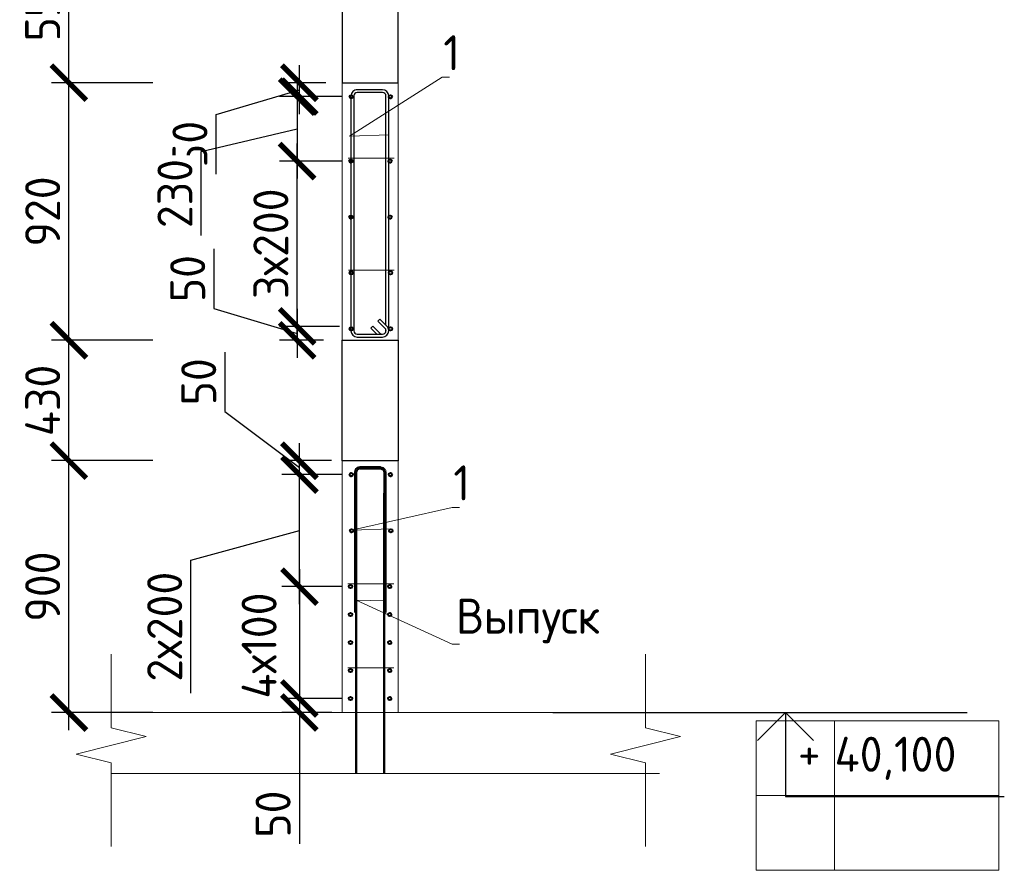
# Model space of a CAD drawing. Header units: millimetres. Extents: x 247266 to 730847, y -636031 to 10052.
# Tile 160 of 196: x 565780 to 572814, y -262165 to -256088. Entities that reach past the tile are written whole.
import ezdxf
from ezdxf import colors
from ezdxf.entities.mleader import LeaderData, LeaderLine
from ezdxf.math import Vec2, Vec3

# ---------------------------------------------------------------- set-up
doc = ezdxf.new("R2010")
doc.units = ezdxf.units.MM
for name, color, linetype, lineweight in [('AF_Stena', 7, 'Continuous', 18), ('KR_Fundament', 7, 'Continuous', 18), ('RAZMER', 7, 'Continuous', 15), ('Арм_хомуты', 7, 'Continuous', 18), ('Арм_шпильки', 7, 'Continuous', 18), ('Армирование', 7, 'Continuous', 40), ('АрмСтер', 7, 'Continuous', 50), ('АС-Таблицы', 7, 'Continuous', 20), ('отметки', 7, 'Continuous', 18), ('подоснова', 7, 'Continuous', 5)]:
    doc.layers.add(name, color=color, linetype=linetype, lineweight=lineweight)
doc.layers.add('РАЗМЕРЫ', color=7, linetype='Continuous')
doc.styles.add('GOST 2.304', font='CS_Gost2304.shx')
doc.styles.add('GOST-2.304_Type-B', font='GOST_Common.ttf')
doc.styles.add('ГОСТ', font='GOST_Common.ttf')
doc.dimstyles.new('мой 25', dxfattribs={"dimscale": 100, "dimtxt": 2.5, "dimasz": 2.5, "dimexe": 1.25, "dimexo": 0.625, "dimtad": 1, "dimdec": 0, "dimlfac": 0.5, "dimtxsty": 'GOST-2.304_Type-B', "dimblk": 'ARCHTICK', "dimcen": 2.5, "dimdle": 1.25, "dimaunit": 1, "dimadec": 1, "dimazin": 2, "dimtfac": 1, "dimtdec": 0, "dimtmove": 1, "dimatfit": 3, "dimfxl": 6, "dimfxlon": 1, "dimtfill": 1, "dimlwd": -1, "dimlwe": -1, "dimarcsym": 0})

# ---------------------------------------------------------------- blocks, each defined once
blk = doc.blocks.new('_ArchTick')
at = {"color": 0, "linetype": 'ByBlock', "const_width": 0.15}
blk.add_lwpolyline([(-0.5, -0.5), (0.5, 0.5)], dxfattribs=at)
blk = doc.blocks.new('*D966')
at = {"layer": 'DEFPOINTS', "color": 0, "ltscale": 100}
for p in [(568143.2, -260138.7), (567778, -260938.7), (568143.2, -260938.7)]:
    blk.add_point(p, dxfattribs=at)
at = {"layer": 'РАЗМЕРЫ', "color": 0, "linetype": 'Continuous'}
for p, q in [((567778, -260013.7), (567778, -261063.7)), ((568080.7, -260138.7), (567653, -260138.7)), ((568080.7, -260938.7), (567653, -260938.7))]:
    blk.add_line(p, q, dxfattribs=at)
at = {"layer": 'РАЗМЕРЫ', "color": 0, "ltscale": 100, "xscale": 250, "yscale": 250, "zscale": 250}
for p, rotation in [((567778, -260138.7), 90), ((567778, -260938.7), 270)]:
    blk.add_blockref('_ArchTick', p, dxfattribs=dict(at, rotation=rotation))
at = {"layer": 'РАЗМЕРЫ', "color": 0, "lineweight": 0, "ltscale": 100, "insert": (567490.5, -260559.7), "char_height": 250, "attachment_point": 5, "rotation": 90, "style": 'GOST-2.304_Type-B', "bg_fill": 3, "box_fill_scale": 1.1, "bg_fill_color": 256, "bg_fill_true_color": 13158600, "bg_fill_transparency": 0}
blk.add_mtext('4х100', dxfattribs=at)
blk = doc.blocks.new('*D967')
at = {"layer": 'DEFPOINTS', "color": 0, "ltscale": 100}
for p in [(568143.2, -260938.7), (567778, -261038.7), (568072.5, -261038.7)]:
    blk.add_point(p, dxfattribs=at)
at = {"layer": 'РАЗМЕРЫ', "color": 0, "linetype": 'Continuous'}
for p, q in [((567778, -260813.7), (567778, -261163.7)), ((568080.7, -260938.7), (567653, -260938.7)), ((568010, -261038.7), (567653, -261038.7)), ((567778, -261038.7), (567778, -261976.6))]:
    blk.add_line(p, q, dxfattribs=at)
at = {"layer": 'РАЗМЕРЫ', "color": 0, "ltscale": 100, "xscale": 250, "yscale": 250, "zscale": 250}
for p, rotation in [((567778, -260938.7), 270), ((567778, -261038.7), 90)]:
    blk.add_blockref('_ArchTick', p, dxfattribs=dict(at, rotation=rotation))
at = {"layer": 'РАЗМЕРЫ', "color": 0, "lineweight": 0, "ltscale": 100, "insert": (567590.3, -261763.9), "char_height": 250, "attachment_point": 5, "rotation": 90, "style": 'GOST-2.304_Type-B', "bg_fill": 3, "box_fill_scale": 1.1, "bg_fill_color": 256, "bg_fill_true_color": 13158600, "bg_fill_transparency": 0}
blk.add_mtext('50', dxfattribs=at)
blk = doc.blocks.new('*U192')
at = {"color": 0, "linetype": 'ByBlock', "lineweight": -2}
for p, q in [((-109.1, 25.4), (-105.5, 1027)), ((-95.5, 1026.9), (-105.5, 1027)), ((-99.1, 25.4), (-95.5, 1026.9)), ((99.3, 24.6), (103, 1026.2)), ((103, 1026.2), (113, 1026.2)), ((109.3, 24.6), (113, 1026.2)), ((-108, 16.3), (-109.1, 25.4)), ((-104.5, 7.9), (-108, 16.3)), ((-99, 0.6), (-104.5, 7.9)), ((-98.3, 18.9), (-99.1, 25.4)), ((-91.7, -5), (-99, 0.6)), ((-95.8, 12.9), (-98.3, 18.9)), ((-91.9, 7.7), (-95.8, 12.9)), ((-86.7, 3.7), (-91.9, 7.7)), ((-80.7, 1.1), (-86.7, 3.7)), ((-74.2, 0.3), (-80.7, 1.1)), ((-74.2, 0.3), (74.2, -0.3)), ((74.2, -0.3), (80.7, 0.6)), ((80.7, 0.6), (86.7, 3)), ((86.7, 3), (91.9, 7)), ((91.9, 7), (95.9, 12.1)), ((95.9, 12.1), (98.4, 18.2)), ((98.4, 18.2), (99.3, 24.6)), ((99, -0.1), (104.5, 7.1)), ((104.5, 7.1), (108.1, 15.5)), ((108.1, 15.5), (109.3, 24.6)), ((-83.3, -8.5), (-91.7, -5)), ((-74.2, -9.7), (-83.3, -8.5)), ((74.2, -10.3), (-74.2, -9.7)), ((74.2, -10.3), (83.2, -9.1)), ((83.2, -9.1), (91.7, -5.6)), ((91.7, -5.6), (99, -0.1))]:
    blk.add_line(p, q, dxfattribs=at)
at = {"style": 'GOST 2.304', "oblique": 15, "flags": 9}
for tag, p in [('ПОЗИЦИЯ', (1065.8, -185)), ('ДИАМЕТР', (1066.1, -189.3)), ('КЛАСС', (1066.4, -193.8)), ('ДЛИНА', (1066.9, -198.6)), ('МАССА', (1067.1, -203.9))]:
    blk.add_attdef(tag, p, '', height=2.5, dxfattribs=at)
blk = doc.blocks.new('*D896')
at = {"layer": 'DEFPOINTS', "color": 0, "ltscale": 100}
for p in [(567778, -259338.5), (568006.5, -259338.5), (568143.2, -260138.7)]:
    blk.add_point(p, dxfattribs=at)
at = {"layer": 'РАЗМЕРЫ', "color": 0, "linetype": 'Continuous'}
for p, q in [((567778, -260263.7), (567778, -259213.5)), ((567944, -259338.5), (567653, -259338.5)), ((567003.5, -259949.4), (567778, -259738.6)), ((567003.5, -260900.3), (567003.5, -259949.4)), ((568080.7, -260138.7), (567653, -260138.7))]:
    blk.add_line(p, q, dxfattribs=at)
at = {"layer": 'РАЗМЕРЫ', "color": 0, "ltscale": 100, "xscale": 250, "yscale": 250, "zscale": 250}
for p, rotation in [((567778, -259338.5), 90), ((567778, -260138.7), 270)]:
    blk.add_blockref('_ArchTick', p, dxfattribs=dict(at, rotation=rotation))
at = {"layer": 'РАЗМЕРЫ', "color": 0, "lineweight": 0, "ltscale": 100, "insert": (566815.9, -260424.8), "char_height": 250, "attachment_point": 5, "rotation": 90, "style": 'GOST-2.304_Type-B', "bg_fill": 3, "box_fill_scale": 1.1, "bg_fill_color": 256, "bg_fill_true_color": 13158600, "bg_fill_transparency": 0}
blk.add_mtext('2х200', dxfattribs=at)
blk = doc.blocks.new('*D897')
at = {"layer": 'DEFPOINTS', "color": 0, "ltscale": 100}
for p in [(567778, -259238.7), (568071.2, -259238.7), (568148.6, -259338.5)]:
    blk.add_point(p, dxfattribs=at)
at = {"layer": 'РАЗМЕРЫ', "color": 0, "linetype": 'Continuous'}
for p, q in [((567246.7, -258462.4), (567246.7, -258887.7)), ((567246.7, -258887.7), (567778, -259288.6)), ((567778, -259463.5), (567778, -259113.7)), ((568008.7, -259238.7), (567653, -259238.7)), ((568086.1, -259338.5), (567653, -259338.5))]:
    blk.add_line(p, q, dxfattribs=at)
at = {"layer": 'РАЗМЕРЫ', "color": 0, "ltscale": 100, "xscale": 250, "yscale": 250, "zscale": 250}
for p, rotation in [((567778, -259238.7), 270), ((567778, -259338.5), 90)]:
    blk.add_blockref('_ArchTick', p, dxfattribs=dict(at, rotation=rotation))
at = {"layer": 'РАЗМЕРЫ', "color": 0, "lineweight": 0, "ltscale": 100, "insert": (567059.1, -258675.1), "char_height": 250, "attachment_point": 5, "rotation": 90, "style": 'GOST-2.304_Type-B', "bg_fill": 3, "box_fill_scale": 1.1, "bg_fill_color": 256, "bg_fill_true_color": 13158600, "bg_fill_transparency": 0}
blk.add_mtext('50', dxfattribs=at)
blk = doc.blocks.new('_None')
blk = doc.blocks.new('*D991')
at = {"layer": 'DEFPOINTS', "color": 0, "ltscale": 100}
for p in [(566131.8, -259238.7), (566731.8, -259238.7), (567382.1, -261038.7)]:
    blk.add_point(p, dxfattribs=at)
at = {"layer": 'РАЗМЕРЫ', "color": 0, "linetype": 'Continuous'}
for p, q in [((566131.8, -261163.7), (566131.8, -259113.7)), ((566669.3, -259238.7), (566006.8, -259238.7)), ((566731.8, -261038.7), (566006.8, -261038.7))]:
    blk.add_line(p, q, dxfattribs=at)
at = {"layer": 'РАЗМЕРЫ', "color": 0, "ltscale": 100, "xscale": 250, "yscale": 250, "zscale": 250}
for p, rotation in [((566131.8, -259238.7), 90), ((566131.8, -261038.7), 270)]:
    blk.add_blockref('_ArchTick', p, dxfattribs=dict(at, rotation=rotation))
at = {"layer": 'РАЗМЕРЫ', "color": 0, "lineweight": 0, "ltscale": 100, "insert": (565944.2, -260138.7), "char_height": 250, "attachment_point": 5, "rotation": 90, "style": 'GOST-2.304_Type-B', "bg_fill": 3, "box_fill_scale": 1.1, "bg_fill_color": 256, "bg_fill_true_color": 13158600, "bg_fill_transparency": 0}
blk.add_mtext('900', dxfattribs=at)
blk = doc.blocks.new('*D950')
at = {"layer": 'DEFPOINTS', "color": 0, "ltscale": 100}
for p in [(566131.8, -258378.7), (568083.2, -258378.7), (567190.3, -259238.7)]:
    blk.add_point(p, dxfattribs=at)
at = {"layer": 'РАЗМЕРЫ', "color": 0, "linetype": 'Continuous'}
for p, q in [((566131.8, -259363.7), (566131.8, -258253.7)), ((566731.8, -258378.7), (566006.8, -258378.7)), ((566731.8, -259238.7), (566006.8, -259238.7))]:
    blk.add_line(p, q, dxfattribs=at)
at = {"layer": 'РАЗМЕРЫ', "color": 0, "ltscale": 100, "xscale": 250, "yscale": 250, "zscale": 250}
for p, rotation in [((566131.8, -258378.7), 90), ((566131.8, -259238.7), 270)]:
    blk.add_blockref('_ArchTick', p, dxfattribs=dict(at, rotation=rotation))
at = {"layer": 'РАЗМЕРЫ', "color": 0, "lineweight": 0, "ltscale": 100, "insert": (565944.2, -258808.7), "char_height": 250, "attachment_point": 5, "rotation": 90, "style": 'GOST-2.304_Type-B', "bg_fill": 3, "box_fill_scale": 1.1, "bg_fill_color": 256, "bg_fill_true_color": 13158600, "bg_fill_transparency": 0}
blk.add_mtext('430', dxfattribs=at)
blk = doc.blocks.new('*D992')
at = {"layer": 'DEFPOINTS', "color": 0, "ltscale": 100}
for p in [(566131.8, -255438.7), (568083.2, -255438.7), (568083.2, -256538.7)]:
    blk.add_point(p, dxfattribs=at)
at = {"layer": 'РАЗМЕРЫ', "color": 0, "linetype": 'Continuous'}
for p, q in [((566131.8, -256663.7), (566131.8, -255313.7)), ((566731.8, -255438.7), (566006.8, -255438.7)), ((566731.8, -256538.7), (566006.8, -256538.7))]:
    blk.add_line(p, q, dxfattribs=at)
at = {"layer": 'РАЗМЕРЫ', "color": 0, "ltscale": 100, "xscale": 250, "yscale": 250, "zscale": 250}
for p, rotation in [((566131.8, -255438.7), 90), ((566131.8, -256538.7), 270)]:
    blk.add_blockref('_ArchTick', p, dxfattribs=dict(at, rotation=rotation))
at = {"layer": 'РАЗМЕРЫ', "color": 0, "lineweight": 0, "ltscale": 100, "insert": (565944.2, -255988.7), "char_height": 250, "attachment_point": 5, "rotation": 90, "style": 'GOST-2.304_Type-B', "bg_fill": 3, "box_fill_scale": 1.1, "bg_fill_color": 256, "bg_fill_true_color": 13158600, "bg_fill_transparency": 0}
blk.add_mtext('550', dxfattribs=at)
blk = doc.blocks.new('*D935')
at = {"layer": 'DEFPOINTS', "color": 0, "ltscale": 100}
for p in [(567778, -256538.7), (568029.2, -256538.7), (568144.1, -256638)]:
    blk.add_point(p, dxfattribs=at)
at = {"layer": 'РАЗМЕРЫ', "color": 0, "linetype": 'Continuous'}
for p, q in [((567778, -256763), (567778, -256413.7)), ((567966.7, -256538.7), (567653, -256538.7)), ((567183.8, -256766.6), (567778, -256588.4)), ((568081.6, -256638), (567653, -256638)), ((567183.8, -257191.9), (567183.8, -256766.6))]:
    blk.add_line(p, q, dxfattribs=at)
at = {"layer": 'РАЗМЕРЫ', "color": 0, "ltscale": 100, "xscale": 250, "yscale": 250, "zscale": 250}
for p, rotation in [((567778, -256538.7), 270), ((567778, -256638), 90)]:
    blk.add_blockref('_ArchTick', p, dxfattribs=dict(at, rotation=rotation))
at = {"layer": 'РАЗМЕРЫ', "color": 0, "lineweight": 0, "ltscale": 100, "insert": (566996.2, -256979.2), "char_height": 250, "attachment_point": 5, "rotation": 90, "style": 'GOST-2.304_Type-B', "bg_fill": 3, "box_fill_scale": 1.1, "bg_fill_color": 256, "bg_fill_true_color": 13158600, "bg_fill_transparency": 0}
blk.add_mtext('50', dxfattribs=at)
blk = doc.blocks.new('*D936')
at = {"layer": 'DEFPOINTS', "color": 0, "ltscale": 100}
for p in [(568128, -258279.5), (567761.9, -258378.7), (568013.2, -258378.7)]:
    blk.add_point(p, dxfattribs=at)
at = {"layer": 'РАЗМЕРЫ', "color": 0, "linetype": 'Continuous'}
for p, q in [((567167.8, -257725.6), (567167.8, -258150.9)), ((567167.8, -258150.9), (567761.9, -258329.1)), ((567761.9, -258154.5), (567761.9, -258503.7)), ((568065.5, -258279.5), (567636.9, -258279.5)), ((567950.7, -258378.7), (567636.9, -258378.7))]:
    blk.add_line(p, q, dxfattribs=at)
at = {"layer": 'РАЗМЕРЫ', "color": 0, "ltscale": 100, "xscale": 250, "yscale": 250, "zscale": 250}
for p, rotation in [((567761.9, -258279.5), 270), ((567761.9, -258378.7), 90)]:
    blk.add_blockref('_ArchTick', p, dxfattribs=dict(at, rotation=rotation))
at = {"layer": 'РАЗМЕРЫ', "color": 0, "lineweight": 0, "ltscale": 100, "insert": (566980.2, -257938.2), "char_height": 250, "attachment_point": 5, "rotation": 90, "style": 'GOST-2.304_Type-B', "bg_fill": 3, "box_fill_scale": 1.1, "bg_fill_color": 256, "bg_fill_true_color": 13158600, "bg_fill_transparency": 0}
blk.add_mtext('50', dxfattribs=at)
blk = doc.blocks.new('*D937')
at = {"layer": 'DEFPOINTS', "color": 0, "ltscale": 100}
for p in [(567761.9, -257098.6), (568146.4, -257098.6), (568034, -258279.5)]:
    blk.add_point(p, dxfattribs=at)
at = {"layer": 'РАЗМЕРЫ', "color": 0, "linetype": 'Continuous'}
for p, q in [((567761.9, -258404.5), (567761.9, -256973.6)), ((568083.9, -257098.6), (567636.9, -257098.6)), ((567971.5, -258279.5), (567636.9, -258279.5))]:
    blk.add_line(p, q, dxfattribs=at)
at = {"layer": 'РАЗМЕРЫ', "color": 0, "ltscale": 100, "xscale": 250, "yscale": 250, "zscale": 250}
for p, rotation in [((567761.9, -257098.6), 90), ((567761.9, -258279.5), 270)]:
    blk.add_blockref('_ArchTick', p, dxfattribs=dict(at, rotation=rotation))
at = {"layer": 'РАЗМЕРЫ', "color": 0, "lineweight": 0, "ltscale": 100, "insert": (567574.3, -257689), "char_height": 250, "attachment_point": 5, "rotation": 90, "style": 'GOST-2.304_Type-B', "bg_fill": 3, "box_fill_scale": 1.1, "bg_fill_color": 256, "bg_fill_true_color": 13158600, "bg_fill_transparency": 0}
blk.add_mtext('3х200', dxfattribs=at)
blk = doc.blocks.new('*D938')
at = {"layer": 'DEFPOINTS', "color": 0, "ltscale": 100}
for p in [(566131.8, -256538.7), (566529.7, -256538.7), (566731.8, -258378.7)]:
    blk.add_point(p, dxfattribs=at)
at = {"layer": 'РАЗМЕРЫ', "color": 0, "linetype": 'Continuous'}
for p, q in [((566131.8, -258503.7), (566131.8, -256413.7)), ((566467.2, -256538.7), (566006.8, -256538.7)), ((566669.3, -258378.7), (566006.8, -258378.7))]:
    blk.add_line(p, q, dxfattribs=at)
at = {"layer": 'РАЗМЕРЫ', "color": 0, "ltscale": 100, "xscale": 250, "yscale": 250, "zscale": 250}
for p, rotation in [((566131.8, -256538.7), 90), ((566131.8, -258378.7), 270)]:
    blk.add_blockref('_ArchTick', p, dxfattribs=dict(at, rotation=rotation))
at = {"layer": 'РАЗМЕРЫ', "color": 0, "lineweight": 0, "ltscale": 100, "insert": (565944.2, -257458.7), "char_height": 250, "attachment_point": 5, "rotation": 90, "style": 'GOST-2.304_Type-B', "bg_fill": 3, "box_fill_scale": 1.1, "bg_fill_color": 256, "bg_fill_true_color": 13158600, "bg_fill_transparency": 0}
blk.add_mtext('920', dxfattribs=at)
blk = doc.blocks.new('*U1754')
at = {"color": 0, "linetype": 'ByBlock', "lineweight": -2}
for p, q in [((-10, 859.8), (-10, 12.5)), ((-10, 858.8), (-10, 859.8)), ((0, 858.8), (0, 859.8)), ((103.8, 882.3), (12.5, 882.3)), ((103.8, 872.3), (12.5, 872.3)), ((47.8, 843.2), (22.3, 868.7)), ((32.8, 872.4), (54.9, 850.3)), ((116.3, 12.5), (116.3, 859.8)), ((126.3, 12.5), (126.3, 859.8)), ((22, 817.5), (-3.4, 842.9)), ((0, 839.5), (0, 12.5)), ((3.7, 850), (29.1, 824.6)), ((29.1, 824.6), (22, 817.5)), ((54.9, 850.3), (47.8, 843.2)), ((12.5, 0), (103.8, 0)), ((12.5, -10), (103.8, -10))]:
    blk.add_line(p, q, dxfattribs=at)
for centre, radius, start, end in [((12.5, 859.8), 22.5, 90, 180), ((12.5, 858.8), 22.5, 180, 225), ((12.5, 859.8), 12.5, 90, 180), ((12.5, 858.8), 12.5, 180, 225), ((13.5, 859.8), 12.5, 45, 90), ((103.8, 859.8), 22.5, 0, 90), ((103.8, 859.8), 12.5, 0, 90), ((12.5, 12.5), 22.5, 180, 270), ((12.5, 12.5), 12.5, 180, 270), ((103.8, 12.5), 12.5, 270, 0), ((103.8, 12.5), 22.5, 270, 0)]:
    blk.add_arc(centre, radius, start, end, dxfattribs=at)
at = {"style": 'GOST 2.304', "oblique": 15, "flags": 9}
for tag, p in [('ДИАМЕТР', (-52.8, -63)), ('КЛАСС', (-53, -68.7)), ('ПОЗИЦИЯ', (-52.3, -58)), ('ДЛИНА', (-52.5, -73.8)), ('МАССА', (-52.3, -78.3))]:
    blk.add_attdef(tag, p, '', height=2.5, dxfattribs=at)
blk = doc.blocks.new('*D1755')
at = {"layer": 'DEFPOINTS', "color": 0, "ltscale": 100}
for p in [(567954.5, -256638), (567761.9, -257098.6), (567929.8, -257098.6)]:
    blk.add_point(p, dxfattribs=at)
at = {"layer": 'РАЗМЕРЫ', "color": 0, "linetype": 'Continuous'}
for p, q in [((567761.9, -256513), (567761.9, -257223.6)), ((567892, -256638), (567636.9, -256638)), ((567077, -257030.2), (567761.9, -256868.3)), ((567077, -257630.7), (567077, -257030.2)), ((567867.3, -257098.6), (567636.9, -257098.6))]:
    blk.add_line(p, q, dxfattribs=at)
at = {"layer": 'РАЗМЕРЫ', "color": 0, "ltscale": 100, "xscale": 250, "yscale": 250, "zscale": 250}
for p, rotation in [((567761.9, -256638), 90), ((567761.9, -257098.6), 270)]:
    blk.add_blockref('_ArchTick', p, dxfattribs=dict(at, rotation=rotation))
at = {"layer": 'РАЗМЕРЫ', "color": 0, "lineweight": 0, "ltscale": 100, "insert": (566889.3, -257330.5), "char_height": 250, "attachment_point": 5, "rotation": 90, "style": 'GOST-2.304_Type-B', "bg_fill": 3, "box_fill_scale": 1.1, "bg_fill_color": 256, "bg_fill_true_color": 13158600, "bg_fill_transparency": 0}
blk.add_mtext('230', dxfattribs=at)
blk = doc.blocks.new('*T2945')
at = {"layer": 'DEFPOINTS', "color": 8, "linetype": 'ByBlock', "lineweight": 0}
for p, q in [((0, 1066.7), (1734.3, 1066.7)), ((0, 0), (0, 1066.7)), ((561.2, 0), (561.2, 1066.7)), ((1734.3, 0), (1734.3, 1066.7)), ((0, 533.3), (1734.3, 533.3)), ((0, 0), (1734.3, 0))]:
    blk.add_line(p, q, dxfattribs=at)
at = {"layer": 'АС-Таблицы', "color": 0, "char_height": 250, "style": 'ГОСТ'}
for s, insert, width, attachment_point in [('+', (461.2, 966.7), 361.223, 3), ('40,100', (561.2, 800), 1173.087, 4)]:
    blk.add_mtext(s, dxfattribs=dict(at, insert=insert, width=width, attachment_point=attachment_point))

msp = doc.modelspace()

# ---------------------------------------------------------------- linework, layer by layer
msp.add_lwpolyline([(569588.51, -261037.74), (572549.48, -261037.74)])
at = {"layer": 'AF_Stena', "lineweight": 20}
for p, q in [((568083.24, -254738.72), (568083.24, -261038.72)), ((568483.24, -261038.72), (568483.24, -254738.72)), ((568083.24, -259238.72), (568483.24, -259238.72)), ((568083.24, -259238.72), (568483.24, -259238.72))]:
    msp.add_line(p, q, dxfattribs=at)
for points in [[(566434.65, -261092.06), (566434.65, -260620.2)], [(570251.05, -261092.06), (570251.05, -260620.2)], [(566434.65, -261092.06), (566434.65, -261147.06)], [(566434.65, -261147.06), (566684.65, -261209.56)], [(570251.05, -261092.06), (570251.05, -261147.06)], [(570251.05, -261147.06), (570501.05, -261209.56)], [(566684.65, -261209.56), (566184.65, -261334.56)], [(570501.05, -261209.56), (570001.05, -261334.56)], [(566184.65, -261334.56), (566434.65, -261397.06)], [(570001.05, -261334.56), (570251.05, -261397.06)], [(566434.65, -261397.06), (566434.65, -261452.06)], [(570251.05, -261397.06), (570251.05, -261452.06)], [(566434.65, -261452.06), (566434.65, -261996.16)], [(570251.05, -261452.06), (570251.05, -261996.16)]]:
    msp.add_lwpolyline(points, dxfattribs=at)
at = {"layer": 'KR_Fundament', "lineweight": 9}
for p, q in [((570351.05, -261038.72), (566434.65, -261038.72)), ((566434.65, -261474.57), (570351.05, -261474.57))]:
    msp.add_line(p, q, dxfattribs=at)
at = {"layer": 'RAZMER', "ltscale": 100}
for p, q in [((571249.69, -261485.09), (571251.21, -261631.9)), ((571251.21, -261636.86), (572813.71, -261636.86)), ((571251.21, -261636.86), (572813.71, -261636.86)), ((571251.21, -261639.51), (572813.71, -261639.51))]:
    msp.add_line(p, q, dxfattribs=at)
at = {"layer": 'Арм_шпильки'}
msp.add_line((568123.24, -260118.72), (568452.74, -260118.72), dxfattribs=at)
at = {"layer": 'Армирование', "ltscale": 100}
for centre in [(568148.59, -256638.7), (568428.59, -256638.7), (568426.41, -257098.6), (568426.41, -257498.6), (568429.09, -257896.93), (568429.09, -258296.93), (568148.59, -259338.51), (568428.59, -259338.51), (568428.59, -259338.7), (568151.26, -259739.03), (568431.26, -259739.03), (568143.24, -260138.72), (568423.24, -260138.72), (568423.24, -260338.72), (568143.24, -260538.72), (568423.24, -260538.72), (568423.24, -260738.72), (568143.24, -260938.72), (568423.24, -260938.72)]:
    msp.add_circle(centre, 12, dxfattribs=at)
at = {"layer": 'АрмСтер', "ltscale": 15}
for p, q in [((568184.52, -259471.26), (568184.52, -261474.57)), ((568382.93, -259470.71), (568382.93, -261474.57))]:
    msp.add_line(p, q, dxfattribs=at)
at = {"layer": 'отметки', "linetype": 'Continuous', "lineweight": 25, "ltscale": 100}
msp.add_line((571249.69, -261037.74), (571249.69, -261637.74), dxfattribs=at)
msp.add_lwpolyline([(571049.69, -261237.74), (571249.69, -261037.74), (571449.69, -261237.74)], dxfattribs=at)
at = {"layer": 'РАЗМЕРЫ'}
msp.add_lwpolyline([(568083.24, -256538.72), (568483.24, -256538.72), (568483.24, -255438.72), (568083.24, -255438.72)], close=True, dxfattribs=at)

# ---------------------------------------------------------------- block references
msp.add_blockref('*T2945', (571040.27, -262165.24))

# ---------------------------------------------------------------- leaders
at = {"layer": 'подоснова'}
ml = msp.add_multileader_mtext('Standard', dxfattribs=at)
ml.set_content('Выпуск', color=256, style='GOST-2.304_Type-B')
ml.set_leader_properties(color=256, linetype='ByLayer', lineweight=15)
ml.set_arrow_properties(name='NONE')
ml.build(insert=Vec2(0, 0))
ml.multileader.update_dxf_attribs({"text_left_attachment_type": 6, "text_right_attachment_type": 6, "dogleg_length": 10, "arrow_head_size": 18})
ctx = ml.context
ctx.base_point, ctx.char_height, ctx.arrow_head_size, ctx.landing_gap_size, ctx.plane_origin = Vec3(568879.52, -260549.9), 250, 18, 20, Vec3(567722.51, -258998.17)
ctx.left_attachment, ctx.right_attachment, ctx.text_align_type = 6, 6, 1
notes = []
notes.append((ctx, [(0, (1, 1, 0), (568869.01, -260550.23), (1, 0), 10, [(1, [(568382.93, -260239.37), (568184.52, -260236.07)], 0, [])])]))
ctx.mtext.insert, ctx.mtext.width, ctx.mtext.alignment, ctx.mtext.flow_direction = Vec3(569412.02, -260224.9), 22.8978, 2, 5
for ctx, leaders in notes:
    for number, flags, end, landing, length, lines in leaders:
        leader = LeaderData()
        leader.index, (leader.has_last_leader_line, leader.has_dogleg_vector, leader.attachment_direction) = number, flags
        leader.last_leader_point, leader.dogleg_vector, leader.dogleg_length = Vec3(end), Vec3(landing), length
        for number, points, colour, breaks in lines:
            line = LeaderLine()
            line.index, line.vertices, line.color, line.breaks = number, Vec3.list(points), colors.encode_raw_color(colour), breaks
            leader.lines.append(line)
        ctx.leaders.append(leader)

# ---------------------------------------------------------------- next in the draw order: dimensions: what is measured, and where the dimension line sits
at = {"layer": 'РАЗМЕРЫ', "lineweight": 0}
dim = msp.add_linear_dim(base=(566131.79, -255438.72), p1=(568083.24, -256538.72), p2=(568083.24, -255438.72), angle=90, dimstyle='мой 25', dxfattribs=at)
dim.commit()
dim.dimension.update_dxf_attribs({"geometry": '*D992', "text_midpoint": (565944.17, -255988.72)})
dim = msp.add_linear_dim(base=(567777.95, -260938.72), p1=(568143.24, -260138.72), p2=(568143.24, -260938.72), angle=90, text='4х100', dimstyle='мой 25', dxfattribs=at)
dim.commit()
dim.dimension.update_dxf_attribs({"geometry": '*D966', "text_midpoint": (567678.11, -260559.71), "dimtype": 160})

# ---------------------------------------------------------------- next in the draw order: linework, layer by layer
at = {"layer": 'Арм_шпильки'}
msp.add_line((568123.24, -260718.72), (568452.74, -260718.72), dxfattribs=at)
at = {"layer": 'Армирование', "ltscale": 100}
for centre in [(568143.24, -260338.72), (568143.24, -260738.72)]:
    msp.add_circle(centre, 12, dxfattribs=at)

# ---------------------------------------------------------------- next in the draw order: block references
at = {"layer": 'Арм_хомуты', "lineweight": 40, "xscale": -1, "rotation": 179.790651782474}
msp.add_blockref('*U192', (568283.73, -259295.67), dxfattribs=at)

# ---------------------------------------------------------------- next in the draw order: dimensions: what is measured, and where the dimension line sits
at = {"layer": 'РАЗМЕРЫ', "lineweight": 0}
dim = msp.add_linear_dim(base=(567777.95, -256538.72), p1=(568144.1, -256637.98), p2=(568029.24, -256538.72), angle=90, dimstyle='мой 25', dxfattribs=at)
dim.commit()
dim.dimension.update_dxf_attribs({"geometry": '*D935', "text_midpoint": (566996.2, -256829.09)})
dim = msp.add_linear_dim(base=(567777.95, -261038.72), p1=(568143.24, -260938.72), p2=(568072.53, -261038.72), angle=90, dimstyle='мой 25', dxfattribs=at)
dim.commit()
dim.dimension.update_dxf_attribs({"geometry": '*D967', "text_midpoint": (567777.95, -261763.91), "dimtype": 160})

# ---------------------------------------------------------------- next in the draw order: dimensions: what is measured, and where the dimension line sits
dim = msp.add_linear_dim(base=(567777.95, -259338.51), p1=(568143.24, -260138.72), p2=(568006.47, -259338.51), angle=90, text='2х200', dimstyle='мой 25', dxfattribs=at)
dim.commit()
dim.dimension.update_dxf_attribs({"geometry": '*D896', "text_midpoint": (567003.51, -260011.94), "dimtype": 160})

# ---------------------------------------------------------------- next in the draw order: leaders
at = {"layer": 'подоснова'}
ml = msp.add_multileader_mtext('Standard', dxfattribs=at)
ml.set_content('1 ', color=256, style='GOST-2.304_Type-B')
ml.set_leader_properties(color=256, linetype='ByLayer', lineweight=15)
ml.set_arrow_properties(name='NONE')
ml.build(insert=Vec2(0, 0))
ml.multileader.update_dxf_attribs({"text_left_attachment_type": 6, "text_right_attachment_type": 6, "dogleg_length": 10, "arrow_head_size": 18})
ctx = ml.context
ctx.base_point, ctx.char_height, ctx.arrow_head_size, ctx.landing_gap_size, ctx.plane_origin = Vec3(568808.08, -256499.31), 250, 18, 20, Vec3(567813.57, -256059.03)
ctx.left_attachment, ctx.right_attachment, ctx.text_align_type = 6, 6, 1
notes = []
notes.append((ctx, [(0, (1, 1, 0), (568798.05, -256499.31), (1, 0), 10, [(1, [(568420.03, -256911.91), (568136.18, -256921.29)], 0, [])])]))
ctx.mtext.insert, ctx.mtext.width, ctx.mtext.alignment, ctx.mtext.flow_direction = Vec3(568865.58, -256199.31), 22.8978, 2, 5
for ctx, leaders in notes:
    for number, flags, end, landing, length, lines in leaders:
        leader = LeaderData()
        leader.index, (leader.has_last_leader_line, leader.has_dogleg_vector, leader.attachment_direction) = number, flags
        leader.last_leader_point, leader.dogleg_vector, leader.dogleg_length = Vec3(end), Vec3(landing), length
        for number, points, colour, breaks in lines:
            line = LeaderLine()
            line.index, line.vertices, line.color, line.breaks = number, Vec3.list(points), colors.encode_raw_color(colour), breaks
            leader.lines.append(line)
        ctx.leaders.append(leader)

# ---------------------------------------------------------------- next in the draw order: dimensions: what is measured, and where the dimension line sits
at = {"layer": 'РАЗМЕРЫ', "lineweight": 0}
dim = msp.add_linear_dim(base=(567777.95, -259238.72), p1=(568148.59, -259338.51), p2=(568071.17, -259238.72), angle=90, dimstyle='мой 25', dxfattribs=at)
dim.commit()
dim.dimension.update_dxf_attribs({"geometry": '*D897', "text_midpoint": (567246.7, -258825.24), "dimtype": 160})

# ---------------------------------------------------------------- next in the draw order: linework, layer by layer
at = {"layer": 'Армирование', "ltscale": 100}
msp.add_circle((568148.59, -259338.7), 12, dxfattribs=at)
at = {"layer": 'РАЗМЕРЫ'}
msp.add_lwpolyline([(568083.24, -258378.72), (568483.24, -258378.72), (568483.24, -259238.72), (568083.24, -259238.72)], close=True, dxfattribs=at)

# ---------------------------------------------------------------- next in the draw order: dimensions: what is measured, and where the dimension line sits
at = {"layer": 'РАЗМЕРЫ', "lineweight": 0}
dim = msp.add_linear_dim(base=(566131.79, -259238.72), p1=(567382.15, -261038.72), p2=(566731.79, -259238.72), angle=90, dimstyle='мой 25', dxfattribs=at)
dim.commit()
dim.dimension.update_dxf_attribs({"geometry": '*D991', "text_midpoint": (565944.17, -260138.72)})

# ---------------------------------------------------------------- next in the draw order: leaders
at = {"layer": 'подоснова'}
ml = msp.add_multileader_mtext('Standard', dxfattribs=at)
ml.set_content('1 ', color=256, style='GOST-2.304_Type-B')
ml.set_leader_properties(color=256, linetype='ByLayer', lineweight=15)
ml.set_arrow_properties(name='NONE')
ml.build(insert=Vec2(0, 0))
ml.multileader.update_dxf_attribs({"text_left_attachment_type": 6, "text_right_attachment_type": 6, "dogleg_length": 10, "arrow_head_size": 18})
ctx = ml.context
ctx.base_point, ctx.char_height, ctx.arrow_head_size, ctx.landing_gap_size, ctx.plane_origin = Vec3(568879.72, -259572.57), 250, 18, 20, Vec3(567828.1, -258872.73)
ctx.left_attachment, ctx.right_attachment, ctx.text_align_type = 6, 6, 1
notes = []
notes.append((ctx, [(0, (1, 1, 0), (568869.68, -259572.57), (1, 0), 10, [(1, [(568434.56, -259725.61), (568150.71, -259734.99)], 0, [])])]))
ctx.mtext.insert, ctx.mtext.width, ctx.mtext.alignment, ctx.mtext.flow_direction = Vec3(568937.22, -259272.57), 22.8978, 2, 5
for ctx, leaders in notes:
    for number, flags, end, landing, length, lines in leaders:
        leader = LeaderData()
        leader.index, (leader.has_last_leader_line, leader.has_dogleg_vector, leader.attachment_direction) = number, flags
        leader.last_leader_point, leader.dogleg_vector, leader.dogleg_length = Vec3(end), Vec3(landing), length
        for number, points, colour, breaks in lines:
            line = LeaderLine()
            line.index, line.vertices, line.color, line.breaks = number, Vec3.list(points), colors.encode_raw_color(colour), breaks
            leader.lines.append(line)
        ctx.leaders.append(leader)

# ---------------------------------------------------------------- next in the draw order: dimensions: what is measured, and where the dimension line sits
at = {"layer": 'РАЗМЕРЫ', "lineweight": 0}
dim = msp.add_linear_dim(base=(566131.79, -258378.72), p1=(567190.32, -259238.72), p2=(568083.24, -258378.72), angle=90, dimstyle='мой 25', dxfattribs=at)
dim.commit()
dim.dimension.update_dxf_attribs({"geometry": '*D950', "text_midpoint": (565944.17, -258808.72)})

# ---------------------------------------------------------------- next in the draw order: dimensions: what is measured, and where the dimension line sits
for base, p1, p2, angle, picture, middle in [((566131.79, -256538.72), (566731.79, -258378.72), (566529.69, -256538.72), 90, '*D938', (565944.17, -257458.72)), ((567761.9, -258378.72), (568128.05, -258279.46), (568013.19, -258378.72), 270, '*D936', (566980.15, -258088.35))]:
    dim = msp.add_linear_dim(base=base, p1=p1, p2=p2, angle=angle, dimstyle='мой 25', dxfattribs=at)
    dim.commit()
    dim.dimension.update_dxf_attribs({"geometry": picture, "text_midpoint": middle})

# ---------------------------------------------------------------- next in the draw order: dimensions: what is measured, and where the dimension line sits
dim = msp.add_linear_dim(base=(567761.9, -257098.6), p1=(568033.97, -258279.46), p2=(568146.41, -257098.6), angle=270, text='3х200', dimstyle='мой 25', dxfattribs=at)
dim.commit()
dim.dimension.update_dxf_attribs({"geometry": '*D937', "text_midpoint": (567574.28, -257689.03)})

# ---------------------------------------------------------------- next in the draw order: linework, layer by layer
at = {"layer": 'Арм_шпильки'}
for p, q in [((568126.41, -257078.6), (568455.91, -257078.6)), ((568129.09, -257876.93), (568455.91, -257876.93))]:
    msp.add_line(p, q, dxfattribs=at)
at = {"layer": 'Армирование', "ltscale": 100}
for centre in [(568146.41, -257098.6), (568146.41, -257498.6), (568149.09, -257896.93), (568149.09, -258296.93)]:
    msp.add_circle(centre, 12, dxfattribs=at)

# ---------------------------------------------------------------- next in the draw order: block references
at = {"lineweight": 30, "xscale": 1.979999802, "yscale": 1.979999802, "zscale": 1.979999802, "rotation": 180}
msp.add_blockref('*U1754', (568396.82, -256608.52), dxfattribs=at)

# ---------------------------------------------------------------- next in the draw order: dimensions: what is measured, and where the dimension line sits
at = {"layer": 'РАЗМЕРЫ', "lineweight": 0}
dim = msp.add_linear_dim(base=(567761.9, -257098.6), p1=(567954.55, -256637.98), p2=(567929.82, -257098.6), angle=90, dimstyle='мой 25', dxfattribs=at)
dim.commit()
dim.dimension.update_dxf_attribs({"geometry": '*D1755', "text_midpoint": (567076.97, -257092.74), "dimtype": 160})

doc.saveas('drawing.dxf')
